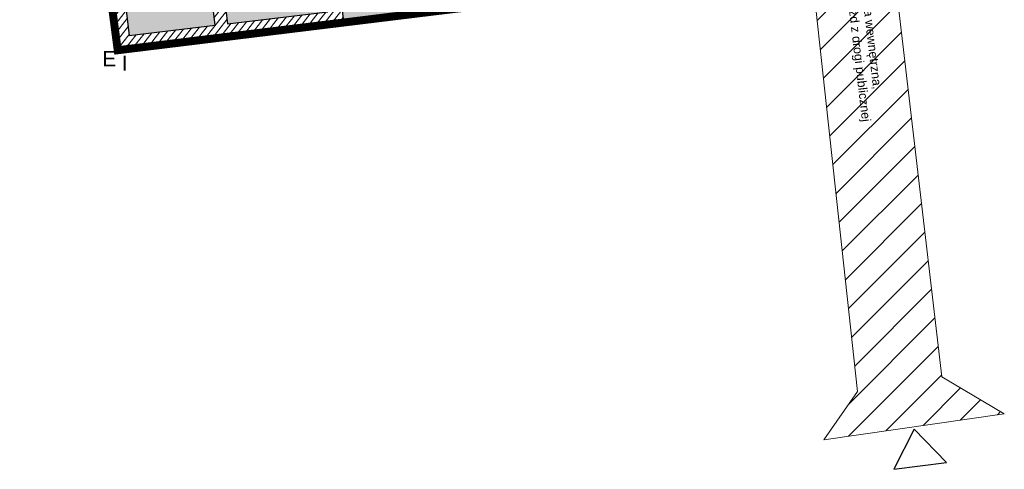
# Model space of a CAD drawing. Header units: metres. Extents: x 6555783 to 6555956, y 5574102 to 5574197.
# Tile 1 of 6: x 6555784 to 6555840, y 5574102 to 5574127. Entities that reach past the tile are written whole.
import ezdxf

# ---------------------------------------------------------------- set-up
doc = ezdxf.new("R2010")
doc.units = ezdxf.units.M
doc.linetypes.add('HIDDEN', pattern=[9.525, 6.35, -3.175])
for name, color, linetype, lineweight in [('__MGB_mury oporowe', 7, 'Continuous', 30), ('__opisy', 7, 'Continuous', 0), ('__szraf zieleń', 3, 'Continuous', 20), ('_MGB_OPISY', 7, 'Continuous', 5), ('OPISY_KAMA', 7, 'Continuous', 0)]:
    doc.layers.add(name, color=color, linetype=linetype, lineweight=lineweight)
doc.layers.add('__zakres inw.', color=7, linetype='Continuous', lineweight=0, true_color=0xf62c8b)
doc.styles.get("Standard").update_dxf_attribs({"font": 'arial.ttf'})

# ---------------------------------------------------------------- blocks, each defined once
blk = doc.blocks.new('podpory')
at = {"layer": '__MGB_mury oporowe', "lineweight": 15, "transparency": 33554687}
h = blk.add_hatch(dxfattribs=at)
h.set_pattern_fill('ANSI31', color=256, scale=0.1, angle=6.9903)
h.set_pattern_definition([(51.99032, (6554396.65592, 5572798.52463), (-0.250160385, 0.195514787), [])])
h.paths.add_polyline_path([(6555789.791, 5574125.204), (6555789.304, 5574129.174), (6555790.118, 5574129.274), (6555790.505, 5574126.118), (6555795.349, 5574126.712), (6555794.962, 5574129.868), (6555795.656, 5574129.953), (6555796.043, 5574126.797), (6555801.681, 5574127.488), (6555801.294, 5574130.645), (6555802.108, 5574130.744), (6555802.595, 5574126.774)])
at = {"layer": '__MGB_mury oporowe'}
blk.add_lwpolyline([(6555789.791, 5574125.204), (6555789.304, 5574129.174), (6555790.118, 5574129.274), (6555790.505, 5574126.118), (6555795.349, 5574126.712), (6555794.962, 5574129.868), (6555795.656, 5574129.953), (6555796.043, 5574126.797), (6555801.681, 5574127.488), (6555801.294, 5574130.645), (6555802.108, 5574130.744), (6555802.595, 5574126.774), (6555789.791, 5574125.204)], dxfattribs=at)

msp = doc.modelspace()

# ---------------------------------------------------------------- hatches: boundary and pattern name
at = {"layer": '__opisy', "transparency": 33554687}
h = msp.add_hatch(dxfattribs=at)
h.set_pattern_fill('ANSI31', color=256, scale=0.4)
h.set_pattern_definition([(45, (6554279.3074, 5572927.1525), (-0.8980256, 0.8980256), [])])
h.paths.add_polyline_path([(6555827.301, 5574146.339), (6555831.744, 5574146.834), (6555836.413, 5574106.975), (6555839.94, 5574104.9), (6555829.768, 5574103.437), (6555831.672, 5574106.152)])
at = {"layer": '__szraf zieleń'}
h = msp.add_hatch(dxfattribs=at)
h.set_pattern_fill('DOTS', color=256, scale=0.1, angle=5)
h.paths.add_polyline_path([(6555802.724, 5574126.84), (6555809.82, 5574127.71), (6555829.1, 5574130.07), (6555828.454, 5574135.914), (6555822.478, 5574135.363), (6555822.485, 5574135.305), (6555809.931, 5574133.768), (6555810.106, 5574132.377), (6555790.264, 5574129.87), (6555785.876, 5574164.593), (6555820.6, 5574168.982), (6555823.709, 5574144.379, 0.39413), (6555827.904, 5574140.887), (6555825.46, 5574162.99), (6555822.42, 5574162.86), (6555821.66, 5574169.62), (6555784.63, 5574164.94), (6555787.18, 5574145.14), (6555787.34, 5574145.17), (6555789.92, 5574125.27), (6555789.444, 5574129.242), (6555790.259, 5574129.339), (6555790.637, 5574126.182), (6555795.482, 5574126.762), (6555795.104, 5574129.919), (6555795.799, 5574130.003), (6555796.177, 5574126.845), (6555801.817, 5574127.52), (6555801.439, 5574130.678), (6555802.253, 5574130.775)])

# ---------------------------------------------------------------- linework, layer by layer
at = {"layer": '__opisy'}
msp.add_lwpolyline([(6555827.301, 5574146.339), (6555831.744, 5574146.834), (6555836.413, 5574106.975), (6555839.94, 5574104.9), (6555829.768, 5574103.437), (6555831.672, 5574106.152), (6555827.301, 5574146.339)], dxfattribs=at)
at = {"layer": '__zakres inw.', "linetype": 'HIDDEN', "ltscale": 0.3}
msp.add_lwpolyline([(6555821.66, 5574169.62, 0.3, 0.3, 0), (6555822.42, 5574162.86, 0.3, 0.3, 0), (6555825.47, 5574162.99, 0.3, 0.3, 0), (6555829.1, 5574130.07, 0.3, 0.3, 0), (6555789.92, 5574125.27, 0.3, 0.3, 0), (6555787.295, 5574145.21, 0.3, 0.3, 0), (6555784.63, 5574164.94, 0.3, 0.3, 0), (6555821.66, 5574169.62, 0.3, 0.3, 0)], format="xyseb", dxfattribs=at)
at = {"layer": '__zakres inw.', "color": 30, "linetype": 'HIDDEN', "ltscale": 0.3}
msp.add_lwpolyline([(6555825.336, 5574162.835, 0.3, 0.3, 0), (6555828.935, 5574130.201, 0.3, 0.3, 0), (6555790.049, 5574125.437, 0.3, 0.3, 0), (6555787.444, 5574145.23, 0.3, 0.3, 0), (6555784.799, 5574164.81, 0.3, 0.3, 0), (6555821.528, 5574169.452, 0.3, 0.3, 0)], format="xyseb", dxfattribs=at)
at = {"layer": 'OPISY_KAMA', "color": 6, "lineweight": 30, "ltscale": 4}
for p, q in [((6555834.87, 5574104.037), (6555833.714, 5574101.772)), ((6555836.681, 5574102.145), (6555834.87, 5574104.037)), ((6555833.714, 5574101.772), (6555836.681, 5574102.145))]:
    msp.add_line(p, q, dxfattribs=at)

# ---------------------------------------------------------------- block references
at = {"layer": '__MGB_mury oporowe', "rotation": 359.8381198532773}
msp.add_blockref('podpory', (-15722.491, 18544.634), dxfattribs=at)

# ---------------------------------------------------------------- texts
at = {"layer": '__zakres inw.', "ltscale": 8, "insert": (6555789.113, 5574125.305), "char_height": 0.85, "width": 0.79202, "attachment_point": 1}
msp.add_mtext('E', dxfattribs=at)
at = {"layer": '__zakres inw.', "color": 30, "linetype": 'HIDDEN', "ltscale": 0.3, "insert": (6555790.215, 5574125.054), "char_height": 0.85, "width": 0.32991, "attachment_point": 1}
msp.add_mtext('I', dxfattribs=at)
at = {"layer": '_MGB_OPISY', "insert": (6555832.363, 5574129.057), "char_height": 0.5, "width": 7.64939, "attachment_point": 1, "rotation": 276.669}
msp.add_mtext('droga wewnętrzna,\\Pdojazd z drogi publicznej', dxfattribs=at)

doc.saveas('drawing.dxf')
